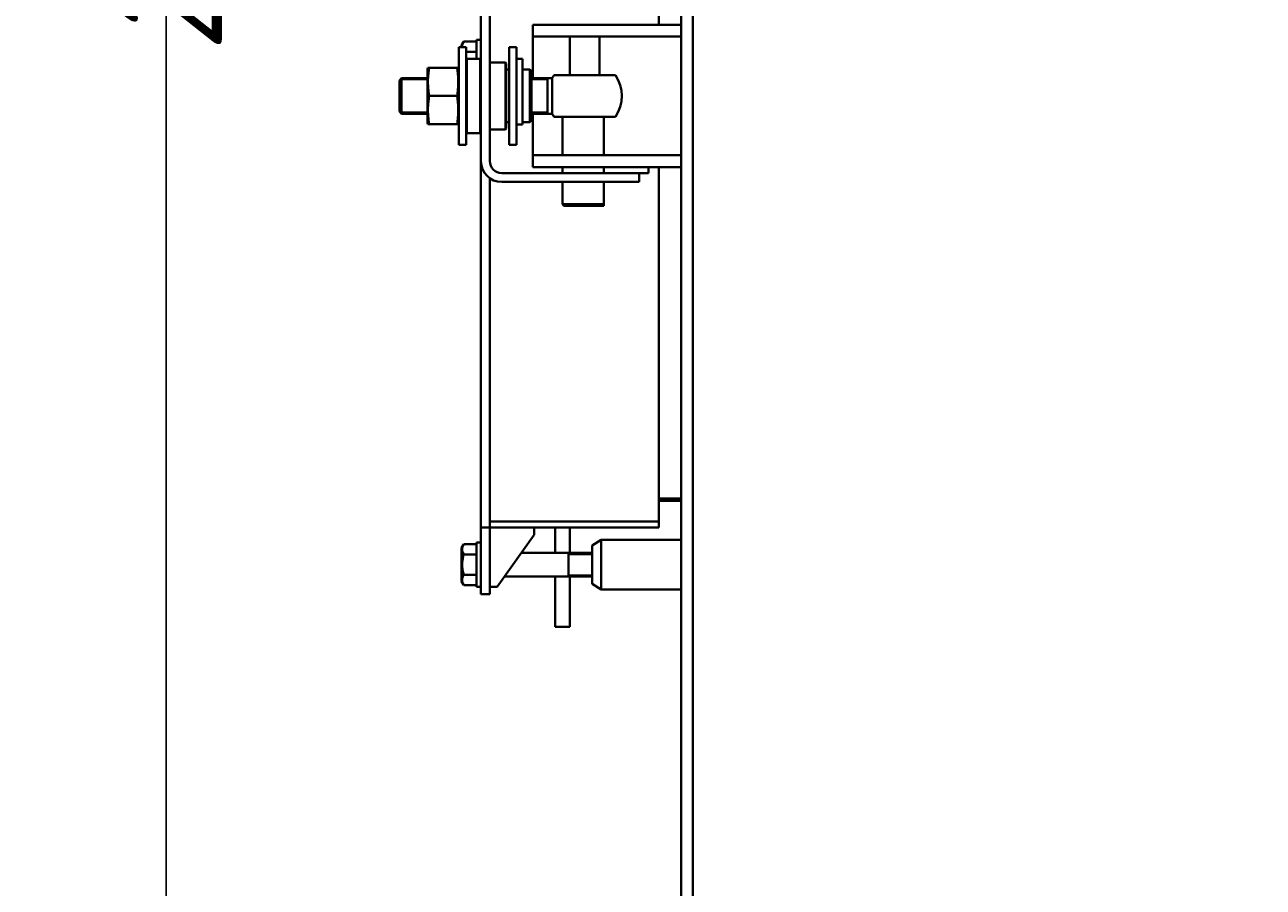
# Model space of a CAD drawing. Header units: millimetres. Extents: x -4428 to 3866, y -3426 to 3855.
# Tile 48 of 191: x -4388 to -3553, y 1137 to 1719. Entities that reach past the tile are written whole.
import ezdxf

# ---------------------------------------------------------------- set-up
doc = ezdxf.new("R2010")
doc.units = ezdxf.units.MM
doc.linetypes.add('K5LT_BASIC', pattern=[0])
doc.linetypes.add('K5LT_THIN', pattern=[0])
doc.layers.add('Системный слой', color=7, linetype='Continuous')
doc.styles.add('KDIMTEXTSTYLE', font='GOST_AU.SHX', dxfattribs={"width": 0.96, "oblique": 15, "height": 5})
doc.dimstyles.new('KDIMSTYLE (1.00)', dxfattribs={"dimtxt": 5, "dimasz": 1, "dimexe": 2, "dimexo": 0, "dimgap": 1, "dimtad": 1, "dimtxsty": 'KDIMTEXTSTYLE', "dimsah": 1, "dimcen": 0, "dimdle": 1, "dimadec": 0, "dimazin": 0, "dimtfac": 0.667, "dimtmove": 0, "dimatfit": 3, "dimfxl": 1, "dimtvp": 1, "dimtolj": 1, "dimtzin": 0, "dimarcsym": 0})

# ---------------------------------------------------------------- blocks, each defined once
blk = doc.blocks.new('KDIMARROW_01')
at = {"layer": 'Системный слой'}
blk.add_hatch(color=0, dxfattribs=at).paths.add_polyline_path([(0, 0), (-5, 0.658262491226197), (-4.5, 5.51091059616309e-16), (-5, -0.6582624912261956)])
at = {"layer": 'Системный слой', "color": 0, "linetype": 'K5LT_THIN', "lineweight": 20}
for p, q in [((-4.5, 5.51091059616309e-16), (-5, 0.658262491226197)), ((-5, 0.658262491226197), (0, 0)), ((0, 0), (-5, -0.6582624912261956)), ((-5, -0.6582624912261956), (-4.5, 5.51091059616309e-16)), ((0, 0), (-1, 0))]:
    blk.add_line(p, q, dxfattribs=at)
blk = doc.blocks.new('U0')
at = {"layer": 'Системный слой', "color": 150, "linetype": 'K5LT_BASIC', "lineweight": 40, "true_color": 0x0080ff}
for p, q in [((-3960.336494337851, 2116.572358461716), (-3960.336494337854, 1718.572358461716)), ((-3945.336494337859, 822.5723584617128), (-3945.336494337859, 1917.572358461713)), ((-3937.336494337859, 822.5723584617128), (-3937.336494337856, 1855.572358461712)), ((-4080.336494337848, 1744.892866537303), (-4080.336494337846, 1692.931342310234)), ((-4074.336494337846, 1692.931342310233), (-4074.336494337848, 1744.892866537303)), ((-4045.336494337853, 1718.572358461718), (-4045.336494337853, 1710.572358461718)), ((-4045.336494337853, 1718.572358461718), (-4005.336494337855, 1718.572358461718)), ((-3945.336494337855, 1718.572358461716), (-4005.336494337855, 1718.572358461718)), ((-4091.918287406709, 1707.292177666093), (-4093.336494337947, 1704.835771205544)), ((-4093.336494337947, 1703.572358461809), (-4093.336494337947, 1704.835771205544)), ((-4083.336494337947, 1707.292177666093), (-4091.918287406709, 1707.292177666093)), ((-4080.336494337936, 1708.435771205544), (-4083.336494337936, 1708.435771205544)), ((-4083.336494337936, 1708.435771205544), (-4083.336494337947, 1695.572358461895)), ((-4045.336494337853, 1710.572358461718), (-4045.336494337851, 1700.572358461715)), ((-4005.336494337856, 1710.572358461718), (-4045.336494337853, 1710.572358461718)), ((-4020.336494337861, 1684.572358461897), (-4020.336494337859, 1710.572358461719)), ((-3945.336494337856, 1710.572358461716), (-4005.336494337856, 1710.572358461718)), ((-4000.33649433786, 1684.572358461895), (-4000.336494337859, 1710.572358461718)), ((-4095.336494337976, 1670.57235846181), (-4095.336494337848, 1703.572358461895)), ((-4095.336494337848, 1703.572358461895), (-4090.336494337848, 1703.572358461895)), ((-4090.336494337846, 1670.572358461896), (-4090.336494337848, 1703.572358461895)), ((-4083.336494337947, 1700.363974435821), (-4090.336494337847, 1700.363974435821)), ((-4061.336494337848, 1703.572358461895), (-4061.336494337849, 1637.572358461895)), ((-4056.336494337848, 1703.572358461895), (-4061.336494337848, 1703.572358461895)), ((-4056.336494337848, 1703.572358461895), (-4056.336494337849, 1637.572358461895)), ((-4045.336494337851, 1700.572358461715), (-4045.336494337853, 1682.572358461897)), ((-4116.081181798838, 1689.57235846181), (-4116.336494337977, 1688.619519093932)), ((-4116.081181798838, 1689.57235846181), (-4116.336494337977, 1688.619519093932)), ((-4116.336494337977, 1652.525197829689), (-4116.336494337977, 1688.619519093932)), ((-4115.293595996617, 1689.57235846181), (-4116.081181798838, 1689.57235846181)), ((-4096.379392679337, 1689.57235846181), (-4115.293595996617, 1689.57235846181)), ((-4095.591806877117, 1689.572358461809), (-4096.379392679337, 1689.57235846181)), ((-4095.336494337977, 1688.619519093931), (-4095.591806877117, 1689.572358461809)), ((-4089.836494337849, 1695.572358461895), (-4090.336494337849, 1695.072358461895)), ((-4089.836494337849, 1695.572358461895), (-4080.836494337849, 1695.572358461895)), ((-4089.836494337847, 1680.523369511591), (-4089.836494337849, 1695.572358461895)), ((-4080.836494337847, 1680.523369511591), (-4080.836494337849, 1695.572358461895)), ((-4080.836494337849, 1695.572358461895), (-4080.336494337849, 1695.072358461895)), ((-4080.336494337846, 1692.931342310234), (-4080.336494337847, 1626.572358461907)), ((-4074.336494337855, 1693.072358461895), (-4063.836494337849, 1693.072358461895)), ((-4074.336494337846, 1692.931342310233), (-4074.336494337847, 1626.572358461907)), ((-4063.836494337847, 1679.528268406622), (-4063.836494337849, 1693.072358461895)), ((-4063.336494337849, 1692.572358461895), (-4063.836494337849, 1693.072358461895)), ((-4063.336494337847, 1679.329248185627), (-4063.336494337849, 1692.572358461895)), ((-4063.336494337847, 1688.322358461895), (-4061.336494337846, 1688.322358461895)), ((-4052.336494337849, 1695.572358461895), (-4056.336494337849, 1695.572358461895)), ((-4052.336494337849, 1695.572358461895), (-4052.336494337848, 1651.362985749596)), ((-4052.336494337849, 1688.322358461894), (-4047.336494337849, 1688.322358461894)), ((-4047.336494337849, 1652.822358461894), (-4047.336494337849, 1688.322358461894)), ((-4047.336494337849, 1688.322358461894), (-4046.336494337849, 1687.322358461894)), ((-4046.336494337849, 1653.822358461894), (-4046.336494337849, 1687.322358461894)), ((-4133.83649433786, 1682.572358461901), (-4135.33649433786, 1681.072358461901)), ((-4135.336494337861, 1660.072358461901), (-4135.33649433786, 1681.072358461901)), ((-4116.336494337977, 1682.5723584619), (-4133.83649433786, 1682.572358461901)), ((-4133.836494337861, 1658.572358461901), (-4133.83649433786, 1682.572358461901)), ((-4089.836494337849, 1645.572358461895), (-4089.836494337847, 1680.523369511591)), ((-4080.836494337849, 1645.572358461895), (-4080.836494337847, 1680.523369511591)), ((-4063.836494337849, 1648.072358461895), (-4063.836494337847, 1679.528268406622)), ((-4063.336494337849, 1648.572358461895), (-4063.336494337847, 1679.329248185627)), ((-4032.268206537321, 1682.572358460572), (-4046.336494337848, 1682.572358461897)), ((-4035.336494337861, 1658.572358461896), (-4035.33649433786, 1682.572358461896)), ((-4032.268206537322, 1658.5723584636), (-4032.268206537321, 1682.572358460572)), ((-4010.336494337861, 1684.572358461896), (-4031.048809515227, 1684.572358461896)), ((-3989.624179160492, 1684.572358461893), (-4010.336494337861, 1684.572358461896)), ((-4096.379392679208, 1670.572358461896), (-4115.293595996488, 1670.572358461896)), ((-4095.336494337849, 1637.572358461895), (-4095.336494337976, 1670.57235846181)), ((-4090.336494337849, 1637.572358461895), (-4090.336494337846, 1670.572358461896)), ((-4133.836494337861, 1658.572358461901), (-4135.336494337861, 1660.072358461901)), ((-4116.336494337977, 1658.5723584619), (-4133.836494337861, 1658.572358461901)), ((-4032.268206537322, 1658.5723584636), (-4046.336494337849, 1658.572358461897)), ((-4045.336494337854, 1658.572358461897), (-4045.336494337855, 1640.572358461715)), ((-4010.336494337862, 1656.57235846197), (-4031.048809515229, 1656.572358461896)), ((-4025.336494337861, 1656.572358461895), (-4025.336494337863, 1630.572358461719)), ((-3989.624179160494, 1656.572358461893), (-4010.336494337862, 1656.57235846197)), ((-3997.336494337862, 1656.572358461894), (-3997.336494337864, 1630.572358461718)), ((-4116.081181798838, 1651.57235846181), (-4116.336494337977, 1652.525197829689)), ((-4116.081181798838, 1651.57235846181), (-4116.336494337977, 1652.525197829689)), ((-4116.081181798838, 1651.57235846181), (-4115.293595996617, 1651.57235846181)), ((-4096.379392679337, 1651.57235846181), (-4115.293595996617, 1651.57235846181)), ((-4096.379392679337, 1651.57235846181), (-4095.591806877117, 1651.572358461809)), ((-4095.336494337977, 1652.525197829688), (-4095.591806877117, 1651.572358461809)), ((-4089.836494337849, 1645.572358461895), (-4090.336494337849, 1646.072358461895)), ((-4089.836494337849, 1645.572358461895), (-4080.836494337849, 1645.572358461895)), ((-4080.836494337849, 1645.572358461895), (-4080.336494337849, 1646.072358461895)), ((-4074.336494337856, 1648.072358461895), (-4063.836494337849, 1648.072358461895)), ((-4063.336494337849, 1648.572358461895), (-4063.836494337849, 1648.072358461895)), ((-4063.336494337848, 1652.822358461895), (-4061.336494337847, 1652.822358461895)), ((-4052.336494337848, 1651.362985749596), (-4056.336494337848, 1651.362985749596)), ((-4052.336494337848, 1651.362985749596), (-4056.336494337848, 1651.362985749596)), ((-4052.336494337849, 1652.822358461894), (-4047.336494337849, 1652.822358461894)), ((-4047.336494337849, 1652.822358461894), (-4046.336494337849, 1653.822358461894)), ((-4095.336494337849, 1637.572358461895), (-4090.336494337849, 1637.572358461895)), ((-4056.336494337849, 1637.572358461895), (-4061.336494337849, 1637.572358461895)), ((-4045.336494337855, 1640.572358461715), (-4045.336494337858, 1630.572358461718)), ((-4045.336494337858, 1630.572358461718), (-4045.336494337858, 1622.572358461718)), ((-4045.336494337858, 1630.572358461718), (-4005.33649433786, 1630.572358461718)), ((-3945.33649433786, 1630.572358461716), (-4005.33649433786, 1630.572358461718)), ((-4080.336494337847, 1626.572358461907), (-4080.336494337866, 1379.572358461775)), ((-4005.336494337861, 1622.572358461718), (-4045.336494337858, 1622.572358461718)), ((-4025.336494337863, 1622.572358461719), (-4025.336494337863, 1618.572358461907)), ((-3945.336494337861, 1622.572358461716), (-4005.336494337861, 1622.572358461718)), ((-3997.336494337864, 1618.572358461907), (-3997.336494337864, 1622.572358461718)), ((-3967.33649433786, 1618.572358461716), (-3967.33649433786, 1622.572358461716)), ((-3960.336494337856, 1622.572358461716), (-3960.336494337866, 1383.572358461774)), ((-4074.336494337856, 1615.083233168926), (-4074.336494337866, 1383.572358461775)), ((-4074.336494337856, 1615.083233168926), (-4074.336494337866, 1380.662682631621)), ((-4066.336494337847, 1618.572358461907), (-3998.672776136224, 1618.572358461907)), ((-4066.336494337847, 1612.572358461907), (-3998.672776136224, 1612.572358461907)), ((-4025.336494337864, 1612.572358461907), (-4025.336494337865, 1597.572358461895)), ((-3998.672776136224, 1618.572358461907), (-3974.177878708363, 1618.572358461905)), ((-3998.672776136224, 1612.572358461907), (-3973.672776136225, 1612.572358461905)), ((-3997.336494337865, 1612.572358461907), (-3997.336494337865, 1597.572358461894)), ((-3974.177878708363, 1618.572358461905), (-3967.33649433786, 1618.572358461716)), ((-3973.672776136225, 1618.572358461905), (-3973.672776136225, 1612.572358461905)), ((-4025.336494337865, 1597.572358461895), (-4024.336494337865, 1596.572358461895)), ((-3997.336494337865, 1597.572358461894), (-4025.336494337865, 1597.572358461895)), ((-3997.336494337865, 1596.572358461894), (-4024.336494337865, 1596.572358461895)), ((-3997.336494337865, 1596.572358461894), (-3997.336494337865, 1597.572358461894)), ((-3960.336494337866, 1399.139025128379), (-3945.336494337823, 1399.139025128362)), ((-3960.336494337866, 1397.572358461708), (-3945.336494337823, 1397.572358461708)), ((-4074.336494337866, 1379.572358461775), (-4080.336494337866, 1379.572358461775)), ((-4080.336494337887, 1369.572358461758), (-4080.336494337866, 1379.572358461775)), ((-3960.336494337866, 1383.572358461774), (-4074.336494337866, 1383.572358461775)), ((-4074.336494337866, 1380.662682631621), (-4074.336494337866, 1379.572358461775)), ((-4074.336494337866, 1379.572358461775), (-3960.336494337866, 1379.572358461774)), ((-4074.33649433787, 1369.572358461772), (-4074.336494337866, 1379.572358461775)), ((-4044.33649433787, 1379.572358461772), (-4044.336494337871, 1374.572358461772)), ((-4030.336494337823, 1362.57235846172), (-4030.336494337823, 1379.572358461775)), ((-4020.336494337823, 1362.57235846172), (-4020.336494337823, 1379.572358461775)), ((-3960.336494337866, 1383.572358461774), (-3960.336494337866, 1379.572358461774)), ((-4044.336494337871, 1374.572358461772), (-4069.336494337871, 1339.572358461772)), ((-4005.355366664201, 1367.487463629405), (-3999.336494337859, 1371.322358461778)), ((-3999.336494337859, 1371.322358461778), (-3999.336494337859, 1337.822358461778)), ((-3999.33649433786, 1351.29772822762), (-3999.336494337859, 1371.322358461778)), ((-3945.336494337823, 1371.322358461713), (-3999.336494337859, 1371.322358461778)), ((-4091.918287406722, 1368.42876492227), (-4093.336494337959, 1365.972358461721)), ((-4091.918287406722, 1368.42876492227), (-4093.336494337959, 1365.972358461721)), ((-4093.336494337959, 1348.872358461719), (-4093.336494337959, 1365.972358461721)), ((-4083.336494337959, 1368.42876492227), (-4091.918287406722, 1368.42876492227)), ((-4083.336494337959, 1361.500561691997), (-4091.918287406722, 1361.500561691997)), ((-4083.336494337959, 1369.57235846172), (-4083.336494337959, 1339.57235846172)), ((-4080.336494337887, 1369.572358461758), (-4083.336494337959, 1369.57235846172)), ((-4080.336494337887, 1369.572358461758), (-4080.336494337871, 1344.572358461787)), ((-4074.33649433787, 1369.572358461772), (-4074.336494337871, 1344.572358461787)), ((-4052.907922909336, 1362.572358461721), (-4005.355366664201, 1362.57235846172)), ((-4021.336494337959, 1346.57235846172), (-4021.336494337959, 1362.57235846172)), ((-4005.355366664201, 1367.487463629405), (-4005.355366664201, 1341.657253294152)), ((-4093.336494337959, 1343.17235846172), (-4093.336494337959, 1348.872358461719)), ((-4083.336494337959, 1347.644155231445), (-4091.918287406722, 1347.644155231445)), ((-4064.336494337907, 1346.57235846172), (-4005.355366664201, 1346.57235846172)), ((-4030.336494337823, 1312.572358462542), (-4030.336494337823, 1346.57235846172)), ((-4020.336494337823, 1312.572358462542), (-4020.336494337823, 1346.57235846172)), ((-3999.336494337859, 1337.822358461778), (-3999.33649433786, 1351.29772822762)), ((-4091.918287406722, 1340.715952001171), (-4093.336494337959, 1343.17235846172)), ((-4091.918287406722, 1340.715952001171), (-4093.336494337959, 1343.17235846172)), ((-4083.336494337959, 1340.715952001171), (-4091.918287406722, 1340.715952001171)), ((-4080.336494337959, 1339.57235846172), (-4083.336494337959, 1339.57235846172)), ((-4080.336494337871, 1344.572358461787), (-4080.336494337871, 1334.572358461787)), ((-4074.336494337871, 1344.572358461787), (-4074.336494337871, 1334.572358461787)), ((-4069.336494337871, 1339.572358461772), (-4074.336494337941, 1339.572358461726)), ((-4005.355366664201, 1341.657253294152), (-3999.336494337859, 1337.822358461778)), ((-4005.355366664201, 1341.657253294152), (-3999.336494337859, 1337.822358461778)), ((-3945.336494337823, 1337.822358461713), (-3999.336494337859, 1337.822358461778)), ((-4074.336494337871, 1334.572358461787), (-4080.336494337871, 1334.572358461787)), ((-4020.336494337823, 1312.572358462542), (-4030.336494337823, 1312.572358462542))]:
    blk.add_line(p, q, dxfattribs=at)
at = {"layer": 'Системный слой', "color": 7, "linetype": 'K5LT_THIN', "lineweight": 20}
for p, q in [((-4133.83649433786, 1681.489826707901), (-4134.919026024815, 1681.489826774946)), ((-4116.336494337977, 1681.4898267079), (-4133.83649433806, 1681.489826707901)), ((-4035.33649433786, 1681.489826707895), (-4046.336494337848, 1681.489826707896)), ((-4133.836494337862, 1659.654890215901), (-4134.919026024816, 1659.654890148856)), ((-4116.336494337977, 1659.6548902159), (-4133.836494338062, 1659.654890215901)), ((-4035.336494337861, 1659.654890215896), (-4046.336494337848, 1659.654890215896)), ((-4021.336494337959, 1361.48982670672), (-4005.355366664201, 1361.48982670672)), ((-4021.336494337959, 1347.654890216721), (-4005.355366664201, 1347.654890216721))]:
    blk.add_line(p, q, dxfattribs=at)
at = {"layer": 'Системный слой', "color": 150, "linetype": 'K5LT_BASIC', "lineweight": 40, "true_color": 0x0080ff}
for centre, radius, start, end in [((-4010.336494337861, 1670.572358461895), 24.99999999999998, 145.9442022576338, 151.3147242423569), ((-4010.336494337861, 1670.572358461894), 24.99999999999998, 325.9442022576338, 34.0557977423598), ((-4010.336494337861, 1670.572358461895), 24.99999999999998, 208.6853298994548, 214.0557977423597), ((-4066.336494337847, 1626.572358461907), 14, 180, 270), ((-4066.336494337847, 1626.572358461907), 8, 180, 270)]:
    blk.add_arc(centre, radius, start, end, dxfattribs=at)
for points, knots in [([(-4092.983760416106, 1703.572358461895), (-4092.993040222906, 1703.760336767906), (-4092.991373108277, 1704.084560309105), (-4092.938917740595, 1704.617443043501), (-4092.847490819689, 1705.083583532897), (-4092.699269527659, 1705.604245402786), (-4092.439142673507, 1706.316718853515), (-4092.144463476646, 1706.900429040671), (-4091.918287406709, 1707.292177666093)], [0, 0, 0, 0, 1.3451244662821, 2.319489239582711, 3.818603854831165, 4.69585643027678, 6.081949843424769, 9, 9, 9, 9]), ([(-4115.293595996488, 1670.572358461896), (-4115.411017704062, 1671.331390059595), (-4115.597585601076, 1672.656202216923), (-4115.793941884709, 1674.408278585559), (-4115.922210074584, 1675.862056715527), (-4116.002702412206, 1677.091232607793), (-4116.053909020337, 1678.261495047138), (-4116.080118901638, 1679.346419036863), (-4116.083802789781, 1680.488626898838), (-4116.061522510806, 1681.68137304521), (-4116.009962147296, 1682.927399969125), (-4115.927329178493, 1684.212961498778), (-4115.793836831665, 1685.753282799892), (-4115.59066349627, 1687.543829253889), (-4115.398695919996, 1688.892977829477), (-4115.293595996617, 1689.57235846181)], [0, 0, 0, 0, 1.92847532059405, 3.360078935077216, 4.432314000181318, 5.599512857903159, 6.459631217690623, 7.380959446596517, 8.33186409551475, 9.335655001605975, 10.38446222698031, 11.4707964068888, 12.57689437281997, 14.27301990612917, 16, 16, 16, 16]), ([(-4096.379392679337, 1689.57235846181), (-4096.261970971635, 1688.813326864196), (-4096.07540307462, 1687.488514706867), (-4095.879046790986, 1685.736438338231), (-4095.75077860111, 1684.282660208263), (-4095.670286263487, 1683.053484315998), (-4095.619079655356, 1681.883221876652), (-4095.592869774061, 1680.798297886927), (-4095.589185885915, 1679.656090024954), (-4095.611466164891, 1678.463343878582), (-4095.6630265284, 1677.217316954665), (-4095.745659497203, 1675.931755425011), (-4095.879151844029, 1674.391434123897), (-4096.082325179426, 1672.600887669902), (-4096.274292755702, 1671.251739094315), (-4096.379392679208, 1670.572358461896)], [0, 0, 0, 0, 1.928475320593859, 3.360078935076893, 4.432314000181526, 5.599512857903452, 6.45963121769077, 7.38095944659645, 8.33186409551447, 9.335655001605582, 10.38446222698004, 11.47079640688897, 12.57689437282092, 14.27301990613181, 16, 16, 16, 16]), ([(-4115.293595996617, 1651.57235846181), (-4115.411017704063, 1652.331390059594), (-4115.597585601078, 1653.656202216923), (-4115.793941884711, 1655.408278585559), (-4115.922210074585, 1656.862056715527), (-4116.002702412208, 1658.091232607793), (-4116.053909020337, 1659.261495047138), (-4116.080118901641, 1660.346419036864), (-4116.083802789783, 1661.488626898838), (-4116.061522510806, 1662.68137304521), (-4116.009962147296, 1663.927399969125), (-4115.92732917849, 1665.212961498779), (-4115.793836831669, 1666.753282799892), (-4115.590663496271, 1668.543829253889), (-4115.398695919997, 1669.892977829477), (-4115.293595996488, 1670.572358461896)], [0, 0, 0, 0, 1.928475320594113, 3.36007893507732, 4.432314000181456, 5.599512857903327, 6.459631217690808, 7.380959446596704, 8.33186409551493, 9.33565500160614, 10.38446222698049, 11.47079640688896, 12.5768943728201, 14.27301990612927, 16, 16, 16, 16]), ([(-4096.379392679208, 1670.572358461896), (-4096.261970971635, 1669.813326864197), (-4096.075403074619, 1668.488514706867), (-4095.879046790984, 1666.736438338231), (-4095.750778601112, 1665.282660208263), (-4095.670286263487, 1664.053484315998), (-4095.61907965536, 1662.883221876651), (-4095.592869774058, 1661.798297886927), (-4095.58918588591, 1660.656090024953), (-4095.611466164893, 1659.463343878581), (-4095.663026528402, 1658.217316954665), (-4095.745659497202, 1656.931755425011), (-4095.879151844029, 1655.391434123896), (-4096.082325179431, 1653.600887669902), (-4096.274292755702, 1652.251739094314), (-4096.379392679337, 1651.57235846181)], [0, 0, 0, 0, 1.928475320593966, 3.36007893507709, 4.432314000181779, 5.59951285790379, 6.459631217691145, 7.380959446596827, 8.331864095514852, 9.335655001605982, 10.38446222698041, 11.47079640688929, 12.57689437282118, 14.27301990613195, 16, 16, 16, 16]), ([(-4091.918287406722, 1361.500561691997), (-4092.094421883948, 1361.805635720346), (-4092.355455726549, 1362.306951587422), (-4092.629342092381, 1362.980551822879), (-4092.794921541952, 1363.504301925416), (-4092.903156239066, 1363.976334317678), (-4092.967834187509, 1364.423368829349), (-4092.995113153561, 1364.858900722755), (-4092.986462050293, 1365.263004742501), (-4092.943171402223, 1365.711178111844), (-4092.855692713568, 1366.192435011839), (-4092.686549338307, 1366.792930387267), (-4092.397024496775, 1367.540617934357), (-4092.107557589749, 1368.100939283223), (-4091.918287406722, 1368.42876492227)], [0, 0, 0, 0, 2.031939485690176, 3.311633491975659, 4.396644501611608, 5.423588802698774, 6.350589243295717, 7.262712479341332, 8.209919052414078, 8.934797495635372, 10.1327760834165, 11.30171901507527, 12.81341633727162, 15, 15, 15, 15]), ([(-4091.918287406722, 1347.644155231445), (-4092.011448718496, 1347.966879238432), (-4092.237188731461, 1348.791918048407), (-4092.58315149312, 1350.290866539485), (-4092.825328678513, 1351.799508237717), (-4092.93245146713, 1352.96397868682), (-4092.969828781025, 1353.612282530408), (-4092.984285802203, 1354.032086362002), (-4092.989881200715, 1354.384219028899), (-4092.99072144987, 1354.763124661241), (-4092.982028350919, 1355.238271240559), (-4092.955962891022, 1355.808849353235), (-4092.896432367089, 1356.628101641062), (-4092.757918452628, 1357.814799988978), (-4092.51186744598, 1359.16658060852), (-4092.21457614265, 1360.433377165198), (-4092.020651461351, 1361.145940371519), (-4091.918287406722, 1361.500561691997)], [0, 0, 0, 0, 3.152296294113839, 8.02402693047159, 14.43035773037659, 17.47429983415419, 18.996270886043, 20.5182419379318, 21.40985483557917, 22.30146773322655, 24.0846935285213, 25.86791932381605, 27.6511451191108, 31.79250392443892, 37.0725247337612, 40.5362623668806, 44, 44, 44, 44]), ([(-4091.918287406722, 1340.715952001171), (-4092.073703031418, 1340.985139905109), (-4092.308707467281, 1341.430813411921), (-4092.560238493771, 1342.01850953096), (-4092.701233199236, 1342.419392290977), (-4092.813895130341, 1342.802436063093), (-4092.903155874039, 1343.191724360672), (-4092.967834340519, 1343.63875918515), (-4092.994249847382, 1344.060508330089), (-4092.987213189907, 1344.464604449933), (-4092.951433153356, 1344.850635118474), (-4092.890048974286, 1345.224837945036), (-4092.79086593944, 1345.651774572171), (-4092.606397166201, 1346.241270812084), (-4092.31254390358, 1346.926240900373), (-4092.043805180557, 1347.426751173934), (-4091.918287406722, 1347.644155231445)], [0, 0, 0, 0, 2.031976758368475, 3.339718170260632, 4.356910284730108, 4.982863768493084, 6.146733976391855, 7.197334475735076, 8.231074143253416, 9.20464301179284, 10.12610382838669, 11.03238569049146, 11.92740894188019, 13.24282625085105, 15.35658078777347, 17, 17, 17, 17])]:
    blk.add_open_spline(points, degree=3, knots=knots, dxfattribs=at)

msp = doc.modelspace()

# ---------------------------------------------------------------- block references
at = {"layer": 'Системный слой'}
msp.add_blockref('U0', (0, 0), dxfattribs=at)

# ---------------------------------------------------------------- dimensions: what is measured, and where the dimension line sits
at = {"layer": 'Системный слой', "color": 7}
msp.add_linear_dim(base=(-4292.544650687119, 555.5723584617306), p1=(-3945.336494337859, 3012.572358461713), p2=(-3530.336494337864, 555.5723584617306), angle=90, location=(-4292.544650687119, 1784.072358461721), dimstyle='KDIMSTYLE (1.00)', override={"dimexo": 0, "dimpost": '\\H75.0;\\W0.965;\\Q15;<>', "dimblk1": 'KDIMARROW_01', "dimblk2": 'KDIMARROW_01', "dimse1": 0, "dimse2": 0, "dimclrt": 7, "dimtolj": 1}, dxfattribs=at).render()

doc.saveas('drawing.dxf')
